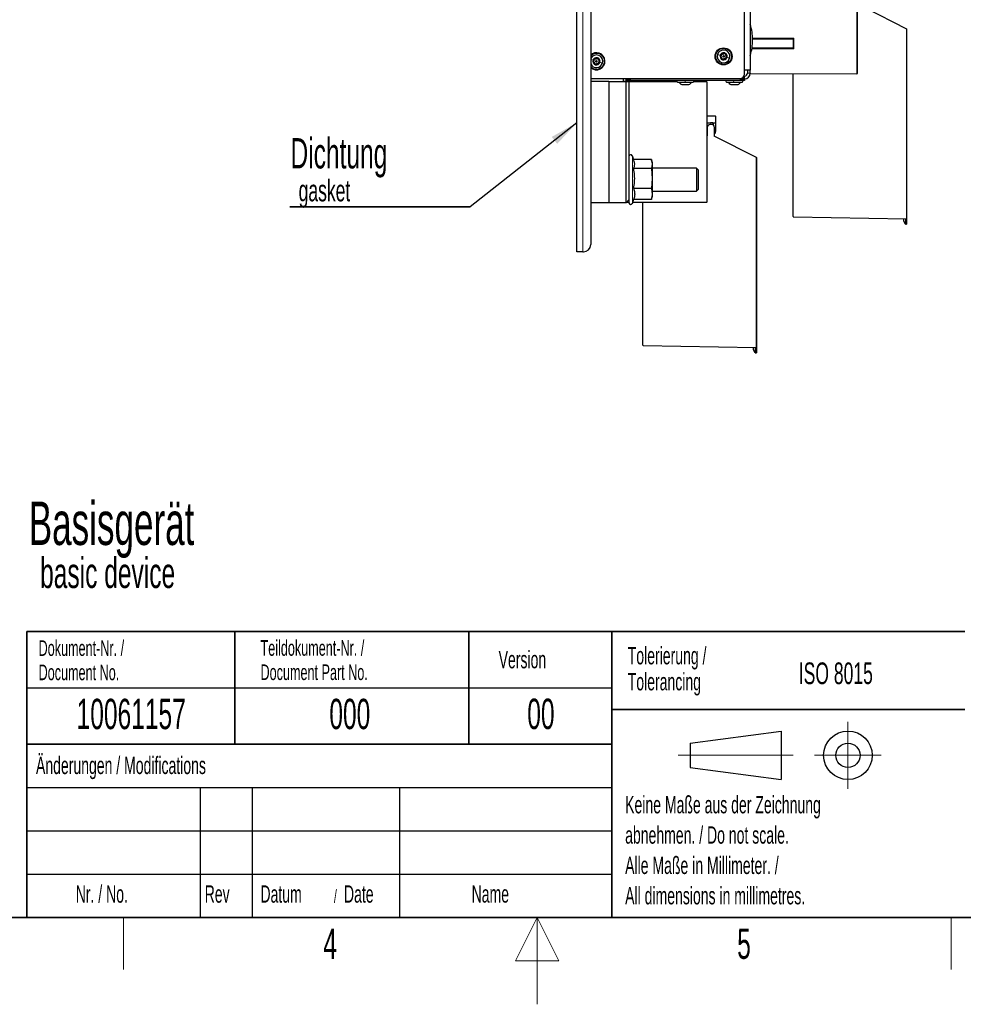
# Model space of a CAD drawing. Header units: millimetres. Extents: x 5 to 418, y 2 to 292.
# Tile 59 of 85: x 157 to 266, y 2 to 116. Entities that reach past the tile are written whole.
import ezdxf

# ---------------------------------------------------------------- set-up
doc = ezdxf.new("R2010")
doc.units = ezdxf.units.MM
doc.layers.add('SLD-0', color=7, linetype='Continuous')
doc.styles.add('SLDTEXTSTYLE0', font='TXT', dxfattribs={"width": 0.605})

# ---------------------------------------------------------------- blocks, each defined once
blk = doc.blocks.new('SW_NOTE_0')
at = {"layer": 'SLD-0', "color": 0}
for p, q in [((-0.06, -3.41), (20.71, -3.41)), ((20.71, -3.41), (-0.06, -3.41)), ((-0.06, -3.41), (20.71, -3.41)), ((20.71, -3.41), (-0.06, -3.41)), ((-0.06, -3.41), (20.71, -3.41)), ((20.71, -3.41), (-0.06, -3.41))]:
    blk.add_line(p, q, dxfattribs=at)
at = {"layer": 'SLD-0', "color": 0, "attachment_point": 1, "style": 'SLDTEXTSTYLE0'}
for s, insert, char_height in [('Dichtung', (0, 4.51), 3.5), ('gasket', (0.94, -0.29), 2.5)]:
    blk.add_mtext(s, dxfattribs=dict(at, insert=insert, char_height=char_height))

msp = doc.modelspace()

# ---------------------------------------------------------------- linework, layer by layer
at = {"color": 7, "linetype": 'Continuous', "lineweight": 25}
for p, q in [((221.5812, 88.7996), (221.5812, 247.9662)), ((223.1646, 131.7958), (223.1646, 89.6329)), ((240.9146, 109.2996), (240.9146, 122.9115)), ((241.5812, 123.2496), (241.5812, 109.7496)), ((253.9146, 123.2321), (253.9146, 109.3662)), ((254.7812, 116.9916), (259.5964, 114.5381)), ((259.6146, 114.5084), (259.6146, 92.5965)), ((241.8465, 113.3804), (246.5479, 113.3757)), ((246.5812, 112.3122), (246.5812, 113.3535)), ((246.5479, 112.2901), (241.7719, 112.2853)), ((240.9146, 109.0829), (240.8652, 109.0829)), ((241.5812, 109.7496), (240.9146, 109.7496)), ((241.2479, 109.7496), (241.2479, 109.4162)), ((241.5812, 109.4162), (241.5812, 109.7496)), ((241.5812, 109.4162), (241.5812, 109.3447)), ((241.5812, 109.3114), (241.5812, 109.3447)), ((253.8813, 109.3328), (241.5812, 109.3114)), ((246.5312, 92.8577), (246.5312, 109.32)), ((223.1646, 108.7996), (240.4146, 108.7996)), ((225.2479, 108.4662), (223.1646, 108.4662)), ((225.2479, 108.4662), (225.2479, 94.4662)), ((225.2479, 108.4662), (227.2479, 108.4662)), ((226.9146, 108.7996), (226.9146, 108.4662)), ((227.2479, 108.5496), (227.2479, 108.7496)), ((227.2479, 108.7496), (227.7479, 108.7496)), ((227.7479, 108.5496), (227.2479, 108.5496)), ((227.2479, 94.4662), (227.2479, 108.4662)), ((227.2479, 108.4662), (227.5812, 108.4662)), ((227.5812, 108.4662), (227.5812, 94.7996)), ((227.5812, 108.4477), (233.1028, 108.4381)), ((227.6646, 108.7496), (227.6646, 108.7996)), ((240.4146, 108.7496), (227.7479, 108.7496)), ((240.4146, 108.5496), (227.7479, 108.5496)), ((233.1812, 108.3829), (234.9812, 108.3829)), ((233.669, 108.0912), (233.6758, 108.0912)), ((233.6758, 108.0912), (234.4934, 108.0912)), ((235.0584, 108.4347), (236.548, 108.4321)), ((236.0812, 108.5496), (236.0812, 108.4662)), ((236.5497, 108.4346), (236.082, 108.4591)), ((236.5812, 108.3987), (236.5812, 108.4013)), ((236.5812, 108.3987), (236.5812, 94.5328)), ((238.8479, 108.3829), (240.6479, 108.3829)), ((239.3357, 108.0912), (239.3425, 108.0912)), ((239.3425, 108.0912), (240.1601, 108.0912)), ((240.4146, 108.7496), (240.9146, 108.7496)), ((240.9146, 108.5496), (240.4146, 108.5496)), ((240.5812, 108.8281), (240.5812, 108.7496)), ((240.8169, 109.0027), (240.8169, 108.7496)), ((240.9146, 108.7496), (240.9146, 108.5496)), ((236.614, 104.4996), (237.5485, 104.4833)), ((236.614, 103.6843), (236.5812, 103.6852)), ((236.614, 103.6843), (237.0013, 103.6742)), ((237.076, 103.4893), (236.9479, 103.4916)), ((237.0013, 103.6742), (237.0013, 103.6717)), ((237.2488, 103.6674), (237.0013, 103.6717)), ((237.2488, 103.6674), (237.2812, 103.6669)), ((237.2812, 103.6669), (237.5485, 103.6622)), ((237.2812, 103.6335), (237.2812, 103.6669)), ((237.2812, 103.6335), (237.2812, 103.4469)), ((237.5812, 104.45), (237.5812, 103.6289)), ((237.5812, 103.6289), (237.5812, 102.6785)), ((236.5812, 102.8152), (236.614, 102.8161)), ((236.6146, 102.8161), (236.614, 102.8161)), ((236.6146, 102.3341), (236.614, 102.3341)), ((236.6146, 103.1582), (236.6146, 102.1852)), ((237.4479, 102.1211), (237.4479, 103.1582)), ((236.5812, 102.1518), (236.5818, 102.1519)), ((237.4479, 102.1582), (242.263, 99.7048)), ((228.1511, 99.3766), (227.9692, 99.8763)), ((230.165, 99.4388), (228.1284, 99.4388)), ((230.165, 99.4388), (230.2479, 98.9174)), ((230.2479, 98.9174), (230.165, 98.396)), ((230.2479, 99.1329), (230.1826, 99.3766)), ((230.2479, 99.1329), (230.2479, 98.9174)), ((230.2479, 98.9174), (230.2479, 97.2431)), ((242.2812, 99.6751), (242.2812, 77.7632)), ((230.165, 98.396), (228.1271, 98.396)), ((230.165, 98.396), (230.2479, 97.2431)), ((235.3765, 98.4662), (230.2479, 98.4662)), ((235.5812, 98.2615), (235.3765, 98.4662)), ((235.3765, 98.4662), (235.3765, 95.9782)), ((235.5812, 98.2615), (235.5812, 96.1555)), ((230.2479, 97.2431), (230.165, 96.0901)), ((230.2479, 97.2431), (230.2479, 95.4585)), ((230.165, 96.0901), (228.1271, 96.0901)), ((230.165, 96.0901), (230.2479, 95.4585)), ((230.2479, 95.4585), (230.165, 94.827)), ((230.2479, 95.7996), (235.3765, 95.7996)), ((230.2479, 95.4585), (230.2479, 95.1329)), ((235.3765, 95.7996), (235.5812, 96.0043)), ((235.3765, 95.9782), (235.3765, 95.7996)), ((235.5812, 96.1555), (235.5812, 96.0043)), ((225.2479, 94.4662), (223.1646, 94.4662)), ((227.2479, 94.4662), (225.2479, 94.4662)), ((227.5812, 94.7996), (227.2479, 94.4662)), ((227.5812, 94.4838), (227.265, 94.4833)), ((227.5812, 94.7996), (227.5812, 94.4579)), ((227.9692, 94.3895), (228.1511, 94.8892)), ((236.548, 94.4995), (228.0038, 94.4846)), ((230.165, 94.827), (228.1271, 94.827)), ((229.1979, 78.0243), (229.1979, 94.4867)), ((230.165, 94.827), (230.1752, 94.8912)), ((230.1826, 94.8892), (230.2479, 95.1329)), ((246.564, 92.8243), (259.5818, 92.5971)), ((259.2812, 92.3249), (259.2812, 92.6024)), ((259.4757, 91.9882), (259.2812, 92.3249)), ((259.4757, 92.599), (259.4757, 91.9882)), ((259.6146, 92.5965), (259.5818, 92.5971)), ((259.6146, 92.5965), (259.6146, 91.9858)), ((259.4757, 91.9882), (259.6146, 91.9858)), ((222.2479, 88.7996), (221.5812, 88.7996)), ((222.2479, 88.7996), (222.3312, 88.7996)), ((229.2307, 77.991), (242.2485, 77.7638)), ((241.9479, 77.4916), (241.9479, 77.769)), ((242.1423, 77.1549), (241.9479, 77.4916)), ((242.1423, 77.7656), (242.1423, 77.1549)), ((242.2812, 77.7632), (242.2485, 77.7638)), ((242.2812, 77.7632), (242.2812, 77.1524)), ((242.1423, 77.1549), (242.2812, 77.1524))]:
    msp.add_line(p, q, dxfattribs=at)
at = {"color": 7, "linetype": 'Continuous', "lineweight": 18}
for p, q in [((222.2479, 88.7996), (222.2479, 247.9662)), ((253.8813, 109.3662), (253.8813, 123.2321)), ((259.5818, 114.5084), (254.7812, 116.9545)), ((259.5818, 92.5971), (259.5818, 114.5084)), ((259.5818, 114.5084), (259.6146, 114.5084)), ((241.8442, 113.4637), (246.5478, 113.459)), ((246.548, 113.3652), (241.8465, 113.3794)), ((246.548, 113.3652), (246.5722, 113.3652)), ((246.548, 112.3006), (246.548, 113.3652)), ((246.5812, 113.3535), (246.6146, 113.3535)), ((246.6146, 113.3535), (246.6146, 112.3122)), ((246.5478, 112.2068), (241.7581, 112.2019)), ((241.772, 112.2861), (246.548, 112.3006)), ((246.548, 112.3006), (246.5722, 112.3006)), ((246.5812, 112.3122), (246.6146, 112.3122)), ((240.9146, 109.0829), (240.9146, 108.7496)), ((241.2479, 109.4162), (241.5812, 109.4162)), ((241.5812, 109.3447), (253.8813, 109.3662)), ((253.8813, 109.3662), (253.9146, 109.3662)), ((226.9146, 108.4822), (233.0981, 108.4714)), ((233.125, 108.4047), (227.5812, 108.4144)), ((227.7479, 108.7496), (227.7479, 108.5496)), ((236.548, 108.3987), (235.0336, 108.4014)), ((235.0646, 108.468), (236.048, 108.4663)), ((236.048, 108.4663), (236.048, 108.5496)), ((236.048, 108.4663), (236.0812, 108.4662)), ((236.548, 94.5328), (236.548, 108.3987)), ((236.548, 108.3987), (236.5812, 108.3987)), ((240.4146, 108.5496), (240.4146, 108.7496)), ((236.5812, 104.4663), (236.614, 104.4663)), ((236.614, 104.4663), (236.614, 103.6843)), ((237.5485, 104.45), (236.614, 104.4663)), ((237.2488, 103.4634), (237.2488, 103.6674)), ((237.5485, 103.6289), (237.2812, 103.6335)), ((237.5485, 103.6622), (237.5485, 104.45)), ((237.5812, 104.45), (237.5485, 104.45)), ((237.5485, 102.6785), (237.5485, 103.6289)), ((237.5812, 103.6289), (237.5485, 103.6289)), ((236.5812, 102.8485), (236.6146, 102.8494)), ((236.614, 102.3674), (236.5812, 102.3674)), ((236.614, 102.8161), (236.614, 102.3674)), ((236.614, 102.3674), (236.6146, 102.3674)), ((237.5812, 102.6785), (237.5485, 102.6785)), ((242.2485, 99.6751), (237.4479, 102.1211)), ((227.9692, 99.8763), (227.9692, 94.8362)), ((242.2485, 77.7638), (242.2485, 99.6751)), ((242.2485, 99.6751), (242.2812, 99.6751)), ((227.2984, 94.5167), (227.5812, 94.5172)), ((227.9692, 94.8362), (227.9692, 94.3895)), ((228.0159, 94.5179), (236.548, 94.5328)), ((236.548, 94.5328), (236.5812, 94.5328))]:
    msp.add_line(p, q, dxfattribs=at)
at = {"color": 7, "linetype": 'Continuous', "lineweight": 25}
for centre, radius in [((238.4979, 111.3496), 0.9833), ((238.4979, 111.3496), 0.0863), ((223.8312, 110.7829), 0.0863)]:
    msp.add_circle(centre, radius, dxfattribs=at)
at = {"color": 7, "linetype": 'Continuous', "lineweight": 18}
msp.add_circle((238.4979, 111.3496), 0.9, dxfattribs=at)
at = {"color": 7, "linetype": 'Continuous', "lineweight": 25}
for centre, radius, start, end in [((235.6957, 113.2496), 6.1522, 0, 16.931195), ((259.5812, 114.5084), 0.0333, 0, 63), ((235.6957, 113.2496), 6.1522, 343.068805, 0), ((246.5479, 113.3423), 0.0333, 0, 89.923081), ((223.8312, 110.7829), 0.9833, 72.098601, 132.684911), ((223.8312, 110.7829), 0.9833, 227.315089, 72.098601), ((223.8312, 110.7829), 0.7333, 342.098601, 155.380023), ((238.4979, 111.3496), 0.7333, 162.098601, 342.098601), ((238.4979, 111.3496), 0.7333, 342.098601, 162.098601), ((238.4979, 111.3496), 0.4125, 162.098601, 342.098601), ((238.4979, 111.3496), 0.4125, 342.098601, 162.098601), ((238.4979, 111.3496), 0.375, 132.098601, 192.098601), ((238.4979, 111.3496), 0.375, 72.098601, 132.098601), ((238.4979, 111.3496), 0.375, 12.098601, 72.098601), ((238.4979, 111.3496), 0.375, 312.098601, 12.098601), ((246.5479, 112.3234), 0.0333, 270.041471, 0), ((223.8312, 110.7829), 0.7333, 204.619977, 342.098601), ((223.8312, 110.7829), 0.4125, 162.098601, 342.098601), ((223.8312, 110.7829), 0.4125, 342.098601, 162.098601), ((223.8312, 110.7829), 0.375, 132.098601, 192.098601), ((223.8312, 110.7829), 0.375, 192.098601, 252.098601), ((223.8312, 110.7829), 0.375, 72.098601, 132.098601), ((223.8312, 110.7829), 0.375, 252.098601, 312.098601), ((223.8312, 110.7829), 0.375, 12.098601, 72.098601), ((223.8312, 110.7829), 0.375, 312.098601, 12.098601), ((238.4979, 111.3496), 0.375, 192.098601, 252.098601), ((238.4979, 111.3496), 0.375, 252.098601, 312.098601), ((240.4146, 109.2996), 0.5, 270, 0), ((240.9146, 109.4162), 0.3333, 270, 0), ((240.9146, 109.4162), 0.6667, 270, 0), ((253.8812, 109.3662), 0.0333, 270.1, 0), ((233.1812, 108.4662), 0.0833, 90, 270), ((234.9812, 108.4662), 0.0833, 270, 90), ((236.1146, 108.4908), 0.0333, 180, 267), ((236.1146, 108.4662), 0.0333, 180, 269.9), ((236.5479, 108.3987), 0.0333, 0, 89.9), ((236.5479, 108.4013), 0.0333, 0, 87), ((238.8479, 108.4662), 0.0833, 90, 270), ((240.6479, 108.4662), 0.0833, 270, 90), ((236.6146, 104.5329), 0.0333, 180, 269), ((236.9479, 103.1582), 0.3333, 90, 180), ((236.9479, 103.1582), 0.3333, 88, 90), ((237.1146, 103.1582), 0.3333, 0, 96.640635), ((237.5479, 104.45), 0.0333, 0, 89), ((237.5479, 103.6289), 0.0333, 0, 89), ((236.6146, 102.3008), 0.0333, 91.037953, 104.422821), ((237.2485, 102.6785), 0.3, 311.661424, 0), ((237.2479, 102.6785), 0.3333, 306.869898, 0), ((236.5812, 102.1852), 0.0333, 271, 0), ((227.7812, 99.8079), 0.2, 20, 180), ((242.2479, 99.6751), 0.0333, 0, 63), ((227.7812, 94.4579), 0.2, 180, 340), ((236.5479, 94.5328), 0.0333, 270.1, 0), ((246.5646, 92.8577), 0.0333, 180, 269), ((222.3312, 89.6329), 0.8333, 270, 0), ((229.2312, 78.0243), 0.0333, 180, 269)]:
    msp.add_arc(centre, radius, start, end, dxfattribs=at)
at = {"color": 7, "linetype": 'Continuous', "lineweight": 18}
for centre, radius, start, end in [((259.1128, 114.7566), 0.5306, 332.112167, 335.68384), ((223.8312, 110.7829), 0.9, 342.098601, 137.794554), ((223.8312, 110.7829), 0.9, 222.205446, 342.098601), ((249.1066, 109.3495), 4.7747, 359.800002, 0.199998), ((240.8226, 108.4496), 4.7747, 179.800002, 180.199998), ((231.7733, 108.4154), 4.7747, 359.800002, 0.199998), ((237.0709, 104.4666), 0.4779, 358.001617, 1.998383), ((237.0709, 103.6455), 0.4779, 358.001617, 1.998383), ((241.7795, 99.9233), 0.5306, 332.112167, 335.68384), ((231.7733, 94.5162), 4.7747, 359.800002, 0.199998)]:
    msp.add_arc(centre, radius, start, end, dxfattribs=at)
for centre, major_axis, ratio, start_param, end_param in [((246.5479, 113.459), (0, 0.0833), 0.00069813, 1.57079358, 3.14159123), ((246.5479, 113.3652), (0.0001, 0.0833), 0.00069813, 4.71239299, 6.28318404), ((246.5479, 112.2068), (0, 0.0833), 0.00069813, 0.00000142, 1.57079907), ((236.6146, 104.4663), (-0.0006, 0.0333), 0.0174285, 6.28257669, 7.85306843), ((236.6146, 102.3674), (0.0006, 0.0333), 0.0174285, 1.57170953, 3.14220127)]:
    msp.add_ellipse(centre, major_axis=major_axis, ratio=ratio, start_param=start_param, end_param=end_param, dxfattribs=at)
for points, knots in [([(246.5478, 113.459), (246.548, 113.4589), (246.5518, 113.4556), (246.5656, 113.4437), (246.5881, 113.4221), (246.6101, 113.3897), (246.6132, 113.3649), (246.6146, 113.3535)], [0, 0, 0, 0, 0.00518066, 0.11696109, 0.42337042, 0.73591001, 1, 1, 1, 1]), ([(246.5812, 113.3535), (246.5804, 113.3608), (246.5783, 113.3788), (246.5664, 113.4066), (246.5563, 113.4347), (246.5498, 113.4533), (246.5479, 113.4588), (246.5478, 113.459)], [0, 0, 0, 0, 0.198938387, 0.493830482, 0.851801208, 0.993433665, 1, 1, 1, 1]), ([(246.6146, 112.3122), (246.6132, 112.3009), (246.6101, 112.276), (246.5881, 112.2437), (246.5656, 112.2221), (246.5518, 112.2102), (246.548, 112.2069), (246.5478, 112.2068)], [0, 0, 0, 0, 0.26408999, 0.57662958, 0.88303891, 0.99481934, 1, 1, 1, 1]), ([(246.5812, 112.3122), (246.5804, 112.305), (246.5783, 112.287), (246.5664, 112.2592), (246.5563, 112.2311), (246.5498, 112.2124), (246.5479, 112.207), (246.5478, 112.2068)], [0, 0, 0, 0, 0.19893839, 0.49383048, 0.85180121, 0.99343366, 1, 1, 1, 1]), ([(223.1646, 110.9982), (223.198, 110.9874), (223.2747, 110.9627), (223.3795, 110.9288), (223.4387, 110.9097)], [0, 0, 0, 0, 0.43570013, 1, 1, 1, 1])]:
    msp.add_open_spline(points, degree=3, knots=knots, dxfattribs=at)
for points in [[(237.8001, 111.575), (237.843, 111.5611), (237.9289, 111.5334), (238.0465, 111.4954), (238.1054, 111.4763)], [(224.5291, 110.5575), (224.4861, 110.5713), (224.4003, 110.5991), (224.2826, 110.6371), (224.2238, 110.6561)], [(239.1957, 111.1241), (239.1528, 111.138), (239.0669, 111.1657), (238.9493, 111.2038), (238.8904, 111.2228)], [(233.3605, 108.3829), (233.4048, 108.3251), (233.4935, 108.2095), (233.6151, 108.1306), (233.6758, 108.0912)], [(239.0272, 108.3829), (239.0715, 108.3251), (239.1602, 108.2095), (239.2817, 108.1306), (239.3425, 108.0912)]]:
    msp.add_open_spline(points, degree=3, dxfattribs=at)
at = {"color": 7, "linetype": 'Continuous', "lineweight": 25}
for points, knots in [([(238.1724, 111.3544), (238.1656, 111.3504), (238.1519, 111.3424), (238.137, 111.3221), (238.1284, 111.2973), (238.1303, 111.2797), (238.1312, 111.271)], [0, 0, 0, 0, 0.24980712, 0.50005507, 0.75030939, 1, 1, 1, 1]), ([(238.1724, 111.3544), (238.1869, 111.3633), (238.2087, 111.3765), (238.2301, 111.4064), (238.2418, 111.432), (238.2474, 111.4598), (238.2477, 111.4966), (238.2377, 111.5203), (238.231, 111.5361)], [0, 0, 0, 0, 0.249167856, 0.374303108, 0.498903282, 0.623987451, 0.749746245, 1, 1, 1, 1]), ([(238.2465, 111.6278), (238.2406, 111.6212), (238.2288, 111.6081), (238.2213, 111.5829), (238.2215, 111.5578), (238.2279, 111.5433), (238.231, 111.5361)], [0, 0, 0, 0, 0.25003302, 0.49963153, 0.74922769, 1, 1, 1, 1]), ([(238.3393, 111.6339), (238.3325, 111.6378), (238.3187, 111.6456), (238.2937, 111.6484), (238.2679, 111.6435), (238.2536, 111.633), (238.2465, 111.6278)], [0, 0, 0, 0, 0.24981472, 0.49990781, 0.75012012, 1, 1, 1, 1]), ([(238.3393, 111.6339), (238.3543, 111.6257), (238.3767, 111.6135), (238.4132, 111.6099), (238.4413, 111.6126), (238.4681, 111.6216), (238.5002, 111.6398), (238.5157, 111.6603), (238.526, 111.6739)], [0, 0, 0, 0, 0.24919948, 0.37433619, 0.49893021, 0.62400742, 0.74975934, 1, 1, 1, 1]), ([(238.6132, 111.7064), (238.6045, 111.7082), (238.5872, 111.7119), (238.5617, 111.7058), (238.5401, 111.6931), (238.5307, 111.6803), (238.526, 111.6739)], [0, 0, 0, 0, 0.24999065, 0.49961057, 0.74912711, 1, 1, 1, 1]), ([(238.6649, 111.6291), (238.6648, 111.637), (238.6647, 111.6528), (238.6546, 111.6758), (238.6374, 111.6957), (238.6213, 111.7028), (238.6132, 111.7064)], [0, 0, 0, 0, 0.24985187, 0.49990154, 0.75011466, 1, 1, 1, 1]), ([(238.6649, 111.6291), (238.6653, 111.612), (238.6659, 111.5865), (238.681, 111.5531), (238.6974, 111.5301), (238.7186, 111.5114), (238.7504, 111.4927), (238.7759, 111.4895), (238.7929, 111.4874)], [0, 0, 0, 0, 0.24920104, 0.37433782, 0.49893155, 0.62400843, 0.74976002, 1, 1, 1, 1]), ([(238.8235, 111.3447), (238.8089, 111.3359), (238.7871, 111.3226), (238.7657, 111.2927), (238.754, 111.2671), (238.7484, 111.2393), (238.7481, 111.2025), (238.7581, 111.1788), (238.7648, 111.163)], [0, 0, 0, 0, 0.24916786, 0.37430311, 0.49890328, 0.62398745, 0.74974625, 1, 1, 1, 1]), ([(238.8646, 111.4282), (238.8618, 111.4366), (238.8564, 111.4534), (238.8384, 111.4724), (238.8165, 111.4848), (238.8008, 111.4865), (238.7929, 111.4874)], [0, 0, 0, 0, 0.24985708, 0.49946639, 0.74901135, 1, 1, 1, 1]), ([(238.8235, 111.3447), (238.8303, 111.3487), (238.8439, 111.3567), (238.8588, 111.377), (238.8674, 111.4018), (238.8655, 111.4194), (238.8646, 111.4282)], [0, 0, 0, 0, 0.24980712, 0.50005507, 0.75030939, 1, 1, 1, 1]), ([(223.5057, 110.7877), (223.4989, 110.7837), (223.4853, 110.7757), (223.4704, 110.7555), (223.4617, 110.7306), (223.4636, 110.7131), (223.4646, 110.7043)], [0, 0, 0, 0, 0.24980712, 0.50005507, 0.75030939, 1, 1, 1, 1]), ([(223.4646, 110.7043), (223.4673, 110.6959), (223.4728, 110.6791), (223.4908, 110.66), (223.5127, 110.6477), (223.5284, 110.6459), (223.5363, 110.645)], [0, 0, 0, 0, 0.24985708, 0.49946639, 0.74901135, 1, 1, 1, 1]), ([(223.5057, 110.7877), (223.5202, 110.7966), (223.5421, 110.8099), (223.5634, 110.8397), (223.5752, 110.8654), (223.5807, 110.8931), (223.581, 110.93), (223.571, 110.9536), (223.5644, 110.9694)], [0, 0, 0, 0, 0.249167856, 0.374303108, 0.498903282, 0.623987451, 0.749746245, 1, 1, 1, 1]), ([(223.6643, 110.5034), (223.6639, 110.5204), (223.6633, 110.546), (223.6481, 110.5794), (223.6318, 110.6024), (223.6105, 110.6211), (223.5787, 110.6397), (223.5532, 110.6429), (223.5363, 110.645)], [0, 0, 0, 0, 0.249201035, 0.374337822, 0.498931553, 0.624008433, 0.749760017, 1, 1, 1, 1]), ([(223.5798, 111.0611), (223.5739, 111.0546), (223.5621, 111.0414), (223.5546, 111.0163), (223.5548, 110.9911), (223.5612, 110.9767), (223.5644, 110.9694)], [0, 0, 0, 0, 0.25003302, 0.49963153, 0.74922769, 1, 1, 1, 1]), ([(223.6727, 111.0673), (223.6658, 111.0711), (223.652, 111.0789), (223.6271, 111.0817), (223.6012, 111.0768), (223.587, 111.0664), (223.5798, 111.0611)], [0, 0, 0, 0, 0.24981472, 0.49990781, 0.75012012, 1, 1, 1, 1]), ([(223.6643, 110.5034), (223.6643, 110.4955), (223.6645, 110.4797), (223.6746, 110.4567), (223.6917, 110.4367), (223.7079, 110.4296), (223.716, 110.426)], [0, 0, 0, 0, 0.249851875, 0.499901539, 0.750114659, 1, 1, 1, 1]), ([(223.6727, 111.0673), (223.6876, 111.0591), (223.71, 111.0468), (223.7466, 111.0432), (223.7746, 111.0459), (223.8014, 111.0549), (223.8335, 111.0731), (223.849, 111.0936), (223.8593, 111.1073)], [0, 0, 0, 0, 0.249199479, 0.374336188, 0.498930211, 0.624007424, 0.749759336, 1, 1, 1, 1]), ([(223.716, 110.426), (223.7246, 110.4242), (223.7419, 110.4205), (223.7674, 110.4266), (223.7891, 110.4394), (223.7985, 110.4521), (223.8031, 110.4585)], [0, 0, 0, 0, 0.24999065, 0.49961057, 0.74912711, 1, 1, 1, 1]), ([(223.9898, 110.4985), (223.9749, 110.5067), (223.9524, 110.519), (223.9159, 110.5225), (223.8878, 110.5199), (223.861, 110.5108), (223.829, 110.4926), (223.8135, 110.4721), (223.8031, 110.4585)], [0, 0, 0, 0, 0.24919948, 0.37433619, 0.49893021, 0.62400742, 0.74975934, 1, 1, 1, 1]), ([(223.9465, 111.1397), (223.9379, 111.1416), (223.9206, 111.1452), (223.8951, 111.1391), (223.8734, 111.1264), (223.864, 111.1136), (223.8593, 111.1073)], [0, 0, 0, 0, 0.24999065, 0.49961057, 0.74912711, 1, 1, 1, 1]), ([(223.9982, 111.0624), (223.9981, 111.0703), (223.998, 111.0861), (223.9879, 111.1091), (223.9708, 111.129), (223.9546, 111.1362), (223.9465, 111.1397)], [0, 0, 0, 0, 0.24985187, 0.49990154, 0.75011466, 1, 1, 1, 1]), ([(223.9898, 110.4985), (223.9967, 110.4946), (224.0104, 110.4869), (224.0354, 110.4841), (224.0612, 110.489), (224.0755, 110.4994), (224.0826, 110.5046)], [0, 0, 0, 0, 0.24981472, 0.49990781, 0.75012012, 1, 1, 1, 1]), ([(223.9982, 111.0624), (223.9986, 111.0454), (223.9992, 111.0198), (224.0144, 110.9864), (224.0307, 110.9634), (224.0519, 110.9447), (224.0837, 110.9261), (224.1092, 110.9229), (224.1262, 110.9207)], [0, 0, 0, 0, 0.24920104, 0.37433782, 0.49893155, 0.62400843, 0.74976002, 1, 1, 1, 1]), ([(224.1568, 110.778), (224.1423, 110.7692), (224.1204, 110.7559), (224.0991, 110.7261), (224.0873, 110.7004), (224.0817, 110.6727), (224.0815, 110.6358), (224.0915, 110.6121), (224.0981, 110.5964)], [0, 0, 0, 0, 0.249167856, 0.374303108, 0.498903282, 0.623987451, 0.749746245, 1, 1, 1, 1]), ([(224.0826, 110.5046), (224.0886, 110.5112), (224.1004, 110.5243), (224.1079, 110.5495), (224.1076, 110.5746), (224.1013, 110.5891), (224.0981, 110.5964)], [0, 0, 0, 0, 0.25003302, 0.49963153, 0.74922769, 1, 1, 1, 1]), ([(224.1979, 110.8615), (224.1952, 110.8699), (224.1897, 110.8867), (224.1717, 110.9057), (224.1498, 110.9181), (224.1341, 110.9199), (224.1262, 110.9207)], [0, 0, 0, 0, 0.24985708, 0.49946639, 0.74901135, 1, 1, 1, 1]), ([(224.1568, 110.778), (224.1636, 110.782), (224.1772, 110.7901), (224.1921, 110.8103), (224.2008, 110.8351), (224.1989, 110.8527), (224.1979, 110.8615)], [0, 0, 0, 0, 0.24980712, 0.50005507, 0.75030939, 1, 1, 1, 1]), ([(238.1312, 111.271), (238.134, 111.2626), (238.1394, 111.2458), (238.1575, 111.2267), (238.1793, 111.2143), (238.1951, 111.2126), (238.2029, 111.2117)], [0, 0, 0, 0, 0.24985708, 0.49946639, 0.74901135, 1, 1, 1, 1]), ([(238.3309, 111.07), (238.3305, 111.0871), (238.3299, 111.1126), (238.3148, 111.146), (238.2984, 111.169), (238.2772, 111.1877), (238.2454, 111.2064), (238.2199, 111.2096), (238.2029, 111.2117)], [0, 0, 0, 0, 0.24920104, 0.37433782, 0.49893155, 0.62400843, 0.74976002, 1, 1, 1, 1]), ([(238.3309, 111.07), (238.331, 111.0621), (238.3311, 111.0464), (238.3412, 111.0233), (238.3584, 111.0034), (238.3746, 110.9963), (238.3826, 110.9927)], [0, 0, 0, 0, 0.24985187, 0.49990154, 0.75011466, 1, 1, 1, 1]), ([(238.3826, 110.9927), (238.3913, 110.9909), (238.4086, 110.9872), (238.4341, 110.9933), (238.4557, 111.0061), (238.4651, 111.0188), (238.4698, 111.0252)], [0, 0, 0, 0, 0.24999065, 0.49961057, 0.74912711, 1, 1, 1, 1]), ([(238.6565, 111.0652), (238.6415, 111.0734), (238.6191, 111.0856), (238.5826, 111.0892), (238.5545, 111.0865), (238.5277, 111.0775), (238.4957, 111.0593), (238.4801, 111.0388), (238.4698, 111.0252)], [0, 0, 0, 0, 0.24919948, 0.37433619, 0.49893021, 0.62400742, 0.74975934, 1, 1, 1, 1]), ([(238.6565, 111.0652), (238.6634, 111.0613), (238.6771, 111.0535), (238.7021, 111.0507), (238.7279, 111.0556), (238.7422, 111.0661), (238.7493, 111.0713)], [0, 0, 0, 0, 0.24981472, 0.49990781, 0.75012012, 1, 1, 1, 1]), ([(238.7493, 111.0713), (238.7552, 111.0779), (238.7671, 111.091), (238.7745, 111.1162), (238.7743, 111.1413), (238.768, 111.1558), (238.7648, 111.163)], [0, 0, 0, 0, 0.250033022, 0.499631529, 0.749227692, 1, 1, 1, 1]), ([(233.3484, 108.3829), (233.3935, 108.3251), (233.4837, 108.2095), (233.6072, 108.1306), (233.669, 108.0912)], [0, 0, 0, 0, 0.5, 1, 1, 1, 1]), ([(234.0944, 108.4114), (234.0906, 108.4075), (234.0829, 108.3997), (234.0631, 108.3905), (234.0387, 108.3844), (234.0119, 108.3821), (233.9868, 108.3843), (233.9672, 108.3904), (233.9542, 108.3997), (233.952, 108.4075), (233.951, 108.4114)], [0, 0, 0, 0, 0.12522174, 0.24948305, 0.37432565, 0.49906277, 0.6238964, 0.74938803, 0.87444058, 1, 1, 1, 1]), ([(234.4935, 108.0912), (234.5552, 108.1306), (234.6788, 108.2095), (234.769, 108.3251), (234.8141, 108.3829)], [0, 0, 0, 0, 0.5, 1, 1, 1, 1]), ([(239.0146, 108.3829), (239.0597, 108.3251), (239.1499, 108.2095), (239.2736, 108.1306), (239.3354, 108.0912)], [0, 0, 0, 0, 0.50000004, 1, 1, 1, 1]), ([(239.0151, 108.3829), (239.0602, 108.3251), (239.1503, 108.2095), (239.2739, 108.1306), (239.3357, 108.0912)], [0, 0, 0, 0, 0.500000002, 1, 1, 1, 1]), ([(239.7611, 108.4114), (239.7572, 108.4075), (239.7496, 108.3997), (239.7297, 108.3905), (239.7054, 108.3844), (239.6786, 108.3821), (239.6535, 108.3843), (239.6338, 108.3904), (239.6209, 108.3997), (239.6187, 108.4075), (239.6176, 108.4114)], [0, 0, 0, 0, 0.125221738, 0.249483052, 0.374325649, 0.499062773, 0.623896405, 0.749388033, 0.87444058, 1, 1, 1, 1]), ([(240.1601, 108.0912), (240.2219, 108.1306), (240.3455, 108.2095), (240.4357, 108.3251), (240.4807, 108.3829)], [0, 0, 0, 0, 0.5, 1, 1, 1, 1]), ([(240.1604, 108.0912), (240.2222, 108.1306), (240.3459, 108.2095), (240.4361, 108.3251), (240.4812, 108.3829)], [0, 0, 0, 0, 0.49999996, 1, 1, 1, 1]), ([(236.6063, 102.3331), (236.6063, 102.3331), (236.6064, 102.3331), (236.6031, 102.3331), (236.5931, 102.3333), (236.5831, 102.3335), (236.5817, 102.3335), (236.5812, 102.3335)], [0, 0, 0, 0, 0.02129488, 0.08787393, 0.37398037, 0.76637963, 1, 1, 1, 1]), ([(228.1271, 98.396), (228.1667, 98.5115), (228.2455, 98.7417), (228.248, 99.0715), (228.1774, 99.2803), (228.1455, 99.3745)], [0, 0, 0, 0, 0.35625214, 0.70959745, 1, 1, 1, 1]), ([(228.1271, 96.0901), (228.1669, 96.3456), (228.246, 96.8545), (228.246, 97.6316), (228.1669, 98.1405), (228.1271, 98.396)], [0, 0, 0, 0, 0.33423715, 0.66574709, 1, 1, 1, 1]), ([(228.1271, 96.0901), (228.1669, 95.9499), (228.2461, 95.6709), (228.2459, 95.2452), (228.1668, 94.9666), (228.1271, 94.827)], [0, 0, 0, 0, 0.3347506, 0.66646968, 1, 1, 1, 1])]:
    msp.add_open_spline(points, degree=3, knots=knots, dxfattribs=at)
at = {"layer": 'SLD-0'}
for p, q in [((221.5812, 103.6965), (209.2437, 93.9976)), ((158.1167, 38.5), (225.6167, 38.5)), ((158.1167, 27), (225.6167, 27)), ((178.1167, 27), (178.1167, 12)), ((184.1167, 27), (184.1167, 12)), ((201.1167, 27), (201.1167, 12)), ((158.1167, 22), (225.6167, 22)), ((158.1167, 17), (225.6167, 17))]:
    msp.add_line(p, q, dxfattribs=at)
at = {"layer": 'SLD-0', "lineweight": 35}
for p, q in [((158.1167, 45), (225.6167, 45)), ((158.1167, 45), (158.1167, 32)), ((182.1167, 45), (182.1167, 32)), ((209.1167, 45), (209.1167, 32)), ((225.6167, 45), (225.6167, 32)), ((225.6167, 45), (266.3305, 45)), ((225.6167, 45), (225.6167, 36)), ((225.6167, 36), (266.3305, 36)), ((225.6167, 36), (225.6167, 12)), ((158.1167, 32), (158.1167, 12)), ((158.1167, 32), (225.6167, 32)), ((225.6167, 32), (225.6167, 12)), ((26, 12), (408, 12)), ((158.1167, 12), (225.6167, 12)), ((225.6167, 12), (266.3305, 12))]:
    msp.add_line(p, q, dxfattribs=at)
at = {"layer": 'SLD-0', "lineweight": 18}
for p, q in [((252.8396, 34.5746), (252.8396, 26.8746)), ((233.2396, 30.7246), (246.5396, 30.7246)), ((248.9896, 30.7246), (256.6896, 30.7246)), ((169.25, 6), (169.25, 12)), ((217, 12), (214.5, 7)), ((217, 2), (217, 12)), ((219.5, 7), (217, 12)), ((264.75, 6), (264.75, 12)), ((214.5, 7), (219.5, 7))]:
    msp.add_line(p, q, dxfattribs=at)
at = {"layer": 'SLD-0', "lineweight": 25}
for p, q in [((234.6396, 32.1246), (245.1396, 33.5246)), ((245.1396, 33.5246), (245.1396, 27.9246)), ((158.1167, 32), (225.6167, 32)), ((234.6396, 32.1246), (234.6396, 29.3246)), ((234.6396, 29.3246), (245.1396, 27.9246))]:
    msp.add_line(p, q, dxfattribs=at)
for radius in [2.8, 1.4]:
    msp.add_circle((252.8396, 30.7246), radius, dxfattribs=at)
at = {"layer": 'SLD-0'}
msp.add_solid([(221.5812, 103.6965), (218.6714, 102.0552), (219.2993, 101.2564)], dxfattribs=at)

# ---------------------------------------------------------------- block references
msp.add_blockref('SW_NOTE_0', (188.5318, 97.4109), dxfattribs=at)

# ---------------------------------------------------------------- texts
at = {"layer": 'SLD-0', "style": 'SLDTEXTSTYLE0'}
for s, insert, char_height, attachment_point in [('Basisgerät', (158.3333, 59.987), 5, 1), ('basic device', (159.6458, 53.5185), 3.5, 1), ('Dokument-Nr. /', (159.4707, 43.9891), 1.8, 1), ('Teildokument-Nr. /', (185.0721, 44.0073), 1.8, 1), ('Tolerierung /', (227.4391, 43.2172), 2, 1), ('Version', (212.5452, 42.7601), 2, 1), ('Document No.', (159.4707, 41.1891), 1.8, 1), ('Document Part No.', (185.0721, 41.2073), 1.8, 1), ('ISO 8015', (247.1716, 41.4342), 2.5, 1), ('Tolerancing', (227.4391, 40.2172), 2, 1), ('10061157', (170.1557, 37.243), 3.5, 2), ('000', (195.3767, 37.243), 3.5, 2), ('00', (217.424, 37.2527), 3.5, 2), ('Änderungen / Modifications', (159.1698, 30.5619), 2, 1), ('Keine Maße aus der Zeichnung', (227.1404, 26.0307), 2, 1), ('abnehmen. / Do not scale.', (227.1404, 22.5307), 2, 1), ('Alle Maße in Millimeter. /', (227.1404, 19.0307), 2, 1), ('Nr. / No.', (163.7532, 15.7244), 2, 1), ('Rev', (178.6351, 15.7244), 2, 1), ('Datum', (185.0629, 15.7244), 2, 1), ('/', (193.5459, 15.2243), 1.5, 1), ('Date', (194.7022, 15.7244), 2, 1), ('Name', (209.4275, 15.729), 2, 1), ('All dimensions in millimetres.', (227.1404, 15.5307), 2, 1), ('4', (193.1027, 10.743), 3.5, 2), ('5', (240.8527, 10.743), 3.5, 2)]:
    msp.add_mtext(s, dxfattribs=dict(at, insert=insert, char_height=char_height, attachment_point=attachment_point))

doc.saveas('drawing.dxf')
